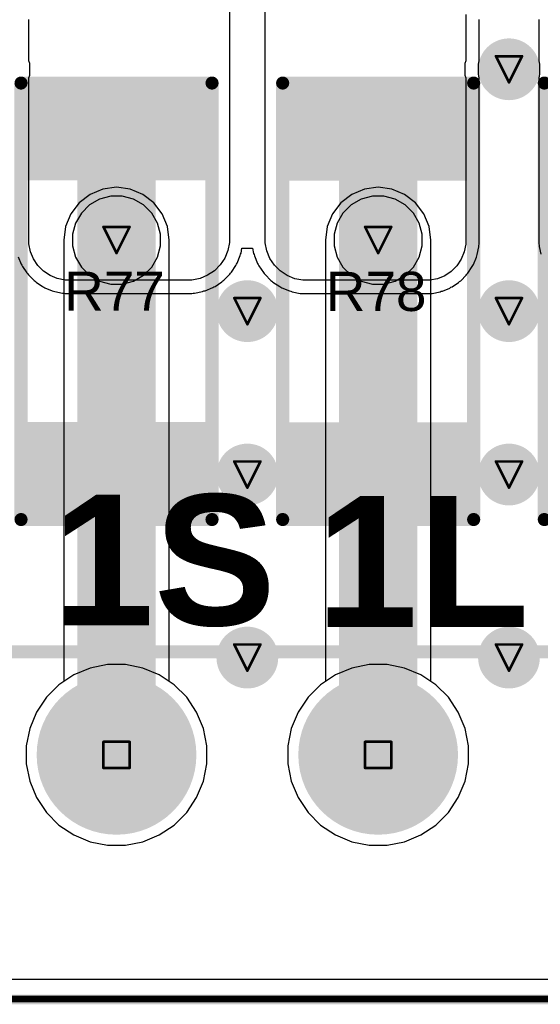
# Model space of a CAD drawing. Header units: inches. Extents: x -0.03 to 9.71, y 0 to 4.44.
# Tile 90 of 118: x 3.19 to 3.59, y 0.01 to 0.76. Entities that reach past the tile are written whole.
import ezdxf

# ---------------------------------------------------------------- set-up
doc = ezdxf.new("R2010")
doc.units = ezdxf.units.IN
doc.header["$MEASUREMENT"] = 0
for name, color, linetype in [('Board Outline', 216, 'Continuous'), ('Bottom Layer', 5, 'Continuous'), ('Bottom Solder', 6, 'Continuous'), ('Drill Drawing', 1, 'Continuous'), ('Layer 1', 16, 'Continuous'), ('Layer 2', 76, 'Continuous'), ('Multi-Layer', 9, 'Continuous'), ('Pad Holes', 156, 'Continuous'), ('Top Layer', 1, 'Continuous'), ('Top Overlay', 2, 'Continuous'), ('Top Paste', 8, 'Continuous'), ('Top Solder', 216, 'Continuous'), ('Via Holes', 16, 'Continuous')]:
    doc.layers.add(name, color=color, linetype=linetype)
doc.styles.add('Arial', font='txt', dxfattribs={"height": 0.2})
doc.styles.add('Arial_Bold', font='txt', dxfattribs={"height": 0.2})

# ---------------------------------------------------------------- blocks, each defined once
blk = doc.blocks.new('RES_2512_20')
at = {"layer": 'Top Layer'}
for points in [[(-0.15945, 0.06693), (-0.09646, 0.06693), (-0.09646, -0.06693), (-0.15945, -0.06693)], [(0.09646, 0.06693), (0.15945, 0.06693), (0.15945, -0.06693), (0.09646, -0.06693)]]:
    blk.add_hatch(color=1, dxfattribs=at).paths.add_polyline_path(points)
at = {"layer": 'Top Paste'}
for points in [[(-0.15945, 0.06693), (-0.09646, 0.06693), (-0.09646, -0.06693), (-0.15945, -0.06693)], [(0.09646, 0.06693), (0.15945, 0.06693), (0.15945, -0.06693), (0.09646, -0.06693)]]:
    blk.add_hatch(color=8, dxfattribs=at).paths.add_polyline_path(points)
at = {"layer": 'Top Solder'}
for points in [[(-0.16345, 0.07093), (-0.09246, 0.07093), (-0.09246, -0.07093), (-0.16345, -0.07093)], [(0.09246, 0.07093), (0.16345, 0.07093), (0.16345, -0.07093), (0.09246, -0.07093)]]:
    blk.add_hatch(color=216, dxfattribs=at).paths.add_polyline_path(points)
at = {"layer": 'Top Overlay', "const_width": 0.01}
for points in [[(-0.167, 0.073), (0.16679, 0.073)], [(-0.167, 0.073), (-0.167, -0.073)], [(0.16679, 0.073), (0.16679, -0.073)], [(-0.167, -0.073), (0.16679, -0.073)]]:
    blk.add_lwpolyline(points, dxfattribs=at)
at = {"layer": 'Top Overlay', "const_width": 0.005}
for points in [[(-0.1695, 0.073, 1), (-0.1645, 0.073, 1)], [(-0.1695, 0.073, 1), (-0.1645, 0.073, 1)], [(0.16429, 0.073, 1), (0.16929, 0.073, 1)], [(0.16429, 0.073, 1), (0.16929, 0.073, 1)], [(-0.1695, -0.073, 1), (-0.1645, -0.073, 1)], [(-0.1695, -0.073, 1), (-0.1645, -0.073, 1)], [(0.16429, -0.073, 1), (0.16929, -0.073, 1)], [(0.16429, -0.073, 1), (0.16929, -0.073, 1)]]:
    blk.add_lwpolyline(points, format="xyb", close=True, dxfattribs=at)
blk = doc.blocks.new('RES_2512_25')
at = {"layer": 'Top Layer'}
for points in [[(-0.15945, 0.06693), (-0.09646, 0.06693), (-0.09646, -0.06693), (-0.15945, -0.06693)], [(0.09646, 0.06693), (0.15945, 0.06693), (0.15945, -0.06693), (0.09646, -0.06693)]]:
    blk.add_hatch(color=1, dxfattribs=at).paths.add_polyline_path(points)
at = {"layer": 'Top Paste'}
for points in [[(-0.15945, 0.06693), (-0.09646, 0.06693), (-0.09646, -0.06693), (-0.15945, -0.06693)], [(0.09646, 0.06693), (0.15945, 0.06693), (0.15945, -0.06693), (0.09646, -0.06693)]]:
    blk.add_hatch(color=8, dxfattribs=at).paths.add_polyline_path(points)
at = {"layer": 'Top Solder'}
for points in [[(-0.16345, 0.07093), (-0.09246, 0.07093), (-0.09246, -0.07093), (-0.16345, -0.07093)], [(0.09246, 0.07093), (0.16345, 0.07093), (0.16345, -0.07093), (0.09246, -0.07093)]]:
    blk.add_hatch(color=216, dxfattribs=at).paths.add_polyline_path(points)
at = {"layer": 'Top Overlay', "const_width": 0.01}
for points in [[(0.16679, 0.073), (-0.167, 0.073)], [(-0.167, -0.073), (-0.167, 0.073)], [(0.16679, -0.073), (0.16679, 0.073)], [(0.16679, -0.073), (-0.167, -0.073)]]:
    blk.add_lwpolyline(points, dxfattribs=at)
at = {"layer": 'Top Overlay', "const_width": 0.005}
for points in [[(-0.1695, 0.073, 1), (-0.1645, 0.073, 1)], [(-0.1695, 0.073, 1), (-0.1645, 0.073, 1)], [(0.16429, 0.073, 1), (0.16929, 0.073, 1)], [(0.16429, 0.073, 1), (0.16929, 0.073, 1)], [(-0.1695, -0.073, 1), (-0.1645, -0.073, 1)], [(-0.1695, -0.073, 1), (-0.1645, -0.073, 1)], [(0.16429, -0.073, 1), (0.16929, -0.073, 1)], [(0.16429, -0.073, 1), (0.16929, -0.073, 1)]]:
    blk.add_lwpolyline(points, format="xyb", close=True, dxfattribs=at)
blk = doc.blocks.new('RES_2512_26')
at = {"layer": 'Top Layer'}
for points in [[(-0.15945, 0.06693), (-0.09646, 0.06693), (-0.09646, -0.06693), (-0.15945, -0.06693)], [(0.09646, 0.06693), (0.15945, 0.06693), (0.15945, -0.06693), (0.09646, -0.06693)]]:
    blk.add_hatch(color=1, dxfattribs=at).paths.add_polyline_path(points)
at = {"layer": 'Top Paste'}
for points in [[(-0.15945, 0.06693), (-0.09646, 0.06693), (-0.09646, -0.06693), (-0.15945, -0.06693)], [(0.09646, 0.06693), (0.15945, 0.06693), (0.15945, -0.06693), (0.09646, -0.06693)]]:
    blk.add_hatch(color=8, dxfattribs=at).paths.add_polyline_path(points)
at = {"layer": 'Top Solder'}
for points in [[(-0.16345, 0.07093), (-0.09246, 0.07093), (-0.09246, -0.07093), (-0.16345, -0.07093)], [(0.09246, 0.07093), (0.16345, 0.07093), (0.16345, -0.07093), (0.09246, -0.07093)]]:
    blk.add_hatch(color=216, dxfattribs=at).paths.add_polyline_path(points)
at = {"layer": 'Top Overlay', "const_width": 0.01}
for points in [[(-0.167, 0.073), (0.16679, 0.073)], [(-0.167, 0.073), (-0.167, -0.073)], [(0.16679, 0.073), (0.16679, -0.073)], [(-0.167, -0.073), (0.16679, -0.073)]]:
    blk.add_lwpolyline(points, dxfattribs=at)
at = {"layer": 'Top Overlay', "const_width": 0.005}
for points in [[(-0.1695, 0.073, 1), (-0.1645, 0.073, 1)], [(-0.1695, 0.073, 1), (-0.1645, 0.073, 1)], [(0.16429, 0.073, 1), (0.16929, 0.073, 1)], [(0.16429, 0.073, 1), (0.16929, 0.073, 1)], [(-0.1695, -0.073, 1), (-0.1645, -0.073, 1)], [(-0.1695, -0.073, 1), (-0.1645, -0.073, 1)], [(0.16429, -0.073, 1), (0.16929, -0.073, 1)], [(0.16429, -0.073, 1), (0.16929, -0.073, 1)]]:
    blk.add_lwpolyline(points, format="xyb", close=True, dxfattribs=at)
blk = doc.blocks.new('DB2ER_5_08_18P_GN_104')
at = {"layer": 'Bottom Layer'}
h = blk.add_hatch(color=5, dxfattribs=at)
edge = h.paths.add_edge_path()
edge.add_arc((1.1, 0), 0.05906, 0, 360)
h = blk.add_hatch(color=5, dxfattribs=at)
edge = h.paths.add_edge_path()
edge.add_arc((1.3, 0), 0.05906, 0, 360)
at = {"layer": 'Bottom Solder'}
h = blk.add_hatch(color=6, dxfattribs=at)
edge = h.paths.add_edge_path()
edge.add_arc((1.1, 0), 0.06105, 0, 360)
h = blk.add_hatch(color=6, dxfattribs=at)
edge = h.paths.add_edge_path()
edge.add_arc((1.3, 0), 0.06105, 0, 360)
at = {"layer": 'Layer 1'}
h = blk.add_hatch(color=16, dxfattribs=at)
edge = h.paths.add_edge_path()
edge.add_arc((1.1, 0), 0.05906, 0, 360)
h = blk.add_hatch(color=16, dxfattribs=at)
edge = h.paths.add_edge_path()
edge.add_arc((1.3, 0), 0.05906, 0, 360)
at = {"layer": 'Layer 2'}
h = blk.add_hatch(color=76, dxfattribs=at)
edge = h.paths.add_edge_path()
edge.add_arc((1.1, 0), 0.05906, 0, 360)
h = blk.add_hatch(color=76, dxfattribs=at)
edge = h.paths.add_edge_path()
edge.add_arc((1.3, 0), 0.05906, 0, 360)
at = {"layer": 'Multi-Layer'}
h = blk.add_hatch(color=9, dxfattribs=at)
edge = h.paths.add_edge_path()
edge.add_arc((1.1, 0), 0.05906, 0, 360)
h = blk.add_hatch(color=9, dxfattribs=at)
edge = h.paths.add_edge_path()
edge.add_arc((1.3, 0), 0.05906, 0, 360)
at = {"layer": 'Pad Holes'}
h = blk.add_hatch(color=7, dxfattribs=at)
edge = h.paths.add_edge_path()
edge.add_arc((1.1, 0), 0.0374, 0, 360)
h = blk.add_hatch(color=7, dxfattribs=at)
edge = h.paths.add_edge_path()
edge.add_arc((1.3, 0), 0.0374, 0, 360)
at = {"layer": 'Top Layer'}
h = blk.add_hatch(color=1, dxfattribs=at)
edge = h.paths.add_edge_path()
edge.add_arc((1.1, 0), 0.05906, 0, 360)
h = blk.add_hatch(color=1, dxfattribs=at)
edge = h.paths.add_edge_path()
edge.add_arc((1.3, 0), 0.05906, 0, 360)
at = {"layer": 'Top Solder'}
h = blk.add_hatch(color=216, dxfattribs=at)
edge = h.paths.add_edge_path()
edge.add_arc((1.1, 0), 0.06105, 0, 360)
h = blk.add_hatch(color=216, dxfattribs=at)
edge = h.paths.add_edge_path()
edge.add_arc((1.3, 0), 0.06105, 0, 360)
at = {"layer": 'Top Overlay', "const_width": 0.01}
blk.add_lwpolyline([(-1.8, 0.07874), (1.8, 0.07874)], dxfattribs=at)

msp = doc.modelspace()

# ---------------------------------------------------------------- hatches: boundary and pattern name
at = {"layer": 'Bottom Layer'}
h = msp.add_hatch(color=5, dxfattribs=at)
edge = h.paths.add_edge_path()
edge.add_arc((3.56535, 0.72114), 0.02362, 0, 360)
h = msp.add_hatch(color=5, dxfattribs=at)
edge = h.paths.add_edge_path()
edge.add_arc((3.26535, 0.59055), 0.02362, 0, 360)
h = msp.add_hatch(color=5, dxfattribs=at)
edge = h.paths.add_edge_path()
edge.add_arc((3.46535, 0.59055), 0.02362, 0, 360)
h = msp.add_hatch(color=5, dxfattribs=at)
edge = h.paths.add_edge_path()
edge.add_arc((3.36535, 0.53618), 0.02362, 0, 360)
h = msp.add_hatch(color=5, dxfattribs=at)
edge = h.paths.add_edge_path()
edge.add_arc((3.56535, 0.53618), 0.02362, 0, 360)
h = msp.add_hatch(color=5, dxfattribs=at)
edge = h.paths.add_edge_path()
edge.add_arc((3.36535, 0.41122), 0.02362, 0, 360)
h = msp.add_hatch(color=5, dxfattribs=at)
edge = h.paths.add_edge_path()
edge.add_arc((3.56535, 0.41122), 0.02362, 0, 360)
h = msp.add_hatch(color=5, dxfattribs=at)
edge = h.paths.add_edge_path()
edge.add_arc((3.36535, 0.27126), 0.02362, 0, 360)
h = msp.add_hatch(color=5, dxfattribs=at)
edge = h.paths.add_edge_path()
edge.add_arc((3.56535, 0.27126), 0.02362, 0, 360)
at = {"layer": 'Layer 1'}
h = msp.add_hatch(color=16, dxfattribs=at)
edge = h.paths.add_edge_path()
edge.add_arc((3.56535, 0.72114), 0.02362, 0, 360)
h = msp.add_hatch(color=16, dxfattribs=at)
edge = h.paths.add_edge_path()
edge.add_arc((3.26535, 0.59055), 0.02362, 0, 360)
h = msp.add_hatch(color=16, dxfattribs=at)
edge = h.paths.add_edge_path()
edge.add_arc((3.46535, 0.59055), 0.02362, 0, 360)
h = msp.add_hatch(color=16, dxfattribs=at)
edge = h.paths.add_edge_path()
edge.add_arc((3.36535, 0.53618), 0.02362, 0, 360)
h = msp.add_hatch(color=16, dxfattribs=at)
edge = h.paths.add_edge_path()
edge.add_arc((3.56535, 0.53618), 0.02362, 0, 360)
h = msp.add_hatch(color=16, dxfattribs=at)
edge = h.paths.add_edge_path()
edge.add_arc((3.36535, 0.41122), 0.02362, 0, 360)
h = msp.add_hatch(color=16, dxfattribs=at)
edge = h.paths.add_edge_path()
edge.add_arc((3.56535, 0.41122), 0.02362, 0, 360)
h = msp.add_hatch(color=16, dxfattribs=at)
edge = h.paths.add_edge_path()
edge.add_arc((3.36535, 0.27126), 0.02362, 0, 360)
h = msp.add_hatch(color=16, dxfattribs=at)
edge = h.paths.add_edge_path()
edge.add_arc((3.56535, 0.27126), 0.02362, 0, 360)
at = {"layer": 'Layer 2'}
h = msp.add_hatch(color=76, dxfattribs=at)
edge = h.paths.add_edge_path()
edge.add_arc((3.56535, 0.72114), 0.02362, 0, 360)
h = msp.add_hatch(color=76, dxfattribs=at)
edge = h.paths.add_edge_path()
edge.add_arc((3.26535, 0.59055), 0.02362, 0, 360)
h = msp.add_hatch(color=76, dxfattribs=at)
edge = h.paths.add_edge_path()
edge.add_arc((3.46535, 0.59055), 0.02362, 0, 360)
h = msp.add_hatch(color=76, dxfattribs=at)
edge = h.paths.add_edge_path()
edge.add_arc((3.36535, 0.53618), 0.02362, 0, 360)
h = msp.add_hatch(color=76, dxfattribs=at)
edge = h.paths.add_edge_path()
edge.add_arc((3.56535, 0.53618), 0.02362, 0, 360)
h = msp.add_hatch(color=76, dxfattribs=at)
edge = h.paths.add_edge_path()
edge.add_arc((3.36535, 0.41122), 0.02362, 0, 360)
h = msp.add_hatch(color=76, dxfattribs=at)
edge = h.paths.add_edge_path()
edge.add_arc((3.56535, 0.41122), 0.02362, 0, 360)
h = msp.add_hatch(color=76, dxfattribs=at)
edge = h.paths.add_edge_path()
edge.add_arc((3.36535, 0.27126), 0.02362, 0, 360)
h = msp.add_hatch(color=76, dxfattribs=at)
edge = h.paths.add_edge_path()
edge.add_arc((3.56535, 0.27126), 0.02362, 0, 360)
at = {"layer": 'Top Layer'}
h = msp.add_hatch(color=1, dxfattribs=at)
edge = h.paths.add_edge_path()
edge.add_arc((3.56535, 0.72114), 0.02362, 0, 360)
h = msp.add_hatch(color=1, dxfattribs=at)
edge = h.paths.add_edge_path()
edge.add_arc((3.26535, 0.59055), 0.02362, 0, 360)
h = msp.add_hatch(color=1, dxfattribs=at)
edge = h.paths.add_edge_path()
edge.add_arc((3.46535, 0.59055), 0.02362, 0, 360)
h = msp.add_hatch(color=1, dxfattribs=at)
edge = h.paths.add_edge_path()
edge.add_arc((3.36535, 0.53618), 0.02362, 0, 360)
h = msp.add_hatch(color=1, dxfattribs=at)
edge = h.paths.add_edge_path()
edge.add_arc((3.56535, 0.53618), 0.02362, 0, 360)
h = msp.add_hatch(color=1, dxfattribs=at)
edge = h.paths.add_edge_path()
edge.add_arc((3.36535, 0.41122), 0.02362, 0, 360)
h = msp.add_hatch(color=1, dxfattribs=at)
edge = h.paths.add_edge_path()
edge.add_arc((3.56535, 0.41122), 0.02362, 0, 360)
h = msp.add_hatch(color=1, dxfattribs=at)
edge = h.paths.add_edge_path()
edge.add_arc((3.36535, 0.27126), 0.02362, 0, 360)
h = msp.add_hatch(color=1, dxfattribs=at)
edge = h.paths.add_edge_path()
edge.add_arc((3.56535, 0.27126), 0.02362, 0, 360)
at = {"layer": 'Via Holes'}
h = msp.add_hatch(color=7, dxfattribs=at)
edge = h.paths.add_edge_path()
edge.add_arc((3.56535, 0.72114), 0.01378, 0, 360)
h = msp.add_hatch(color=7, dxfattribs=at)
edge = h.paths.add_edge_path()
edge.add_arc((3.26535, 0.59055), 0.01378, 0, 360)
h = msp.add_hatch(color=7, dxfattribs=at)
edge = h.paths.add_edge_path()
edge.add_arc((3.46535, 0.59055), 0.01378, 0, 360)
h = msp.add_hatch(color=7, dxfattribs=at)
edge = h.paths.add_edge_path()
edge.add_arc((3.36535, 0.53618), 0.01378, 0, 360)
h = msp.add_hatch(color=7, dxfattribs=at)
edge = h.paths.add_edge_path()
edge.add_arc((3.56535, 0.53618), 0.01378, 0, 360)
h = msp.add_hatch(color=7, dxfattribs=at)
edge = h.paths.add_edge_path()
edge.add_arc((3.36535, 0.41122), 0.01378, 0, 360)
h = msp.add_hatch(color=7, dxfattribs=at)
edge = h.paths.add_edge_path()
edge.add_arc((3.56535, 0.41122), 0.01378, 0, 360)
h = msp.add_hatch(color=7, dxfattribs=at)
edge = h.paths.add_edge_path()
edge.add_arc((3.36535, 0.27126), 0.01378, 0, 360)
h = msp.add_hatch(color=7, dxfattribs=at)
edge = h.paths.add_edge_path()
edge.add_arc((3.56535, 0.27126), 0.01378, 0, 360)

# ---------------------------------------------------------------- linework, layer by layer
at = {"layer": 'Board Outline'}
for points, const_width in [([(0.00984, 0.00984), (4.32087, 0.00984)], 0.0075), ([(0.0102, 0.0102), (4.32051, 0.0102)], 0.005)]:
    msp.add_lwpolyline(points, dxfattribs=dict(at, const_width=const_width))
at = {"layer": 'Bottom Layer'}
for p, q in [((3.24518, 0.62549), (3.23683, 0.61908)), ((3.25491, 0.62952), (3.24518, 0.62549)), ((3.26535, 0.6309), (3.25491, 0.62952)), ((3.2758, 0.62952), (3.26535, 0.6309)), ((3.28553, 0.62549), (3.2758, 0.62952)), ((3.29388, 0.61908), (3.28553, 0.62549)), ((3.44518, 0.62549), (3.43683, 0.61908)), ((3.45491, 0.62952), (3.44518, 0.62549)), ((3.46535, 0.6309), (3.45491, 0.62952)), ((3.4758, 0.62952), (3.46535, 0.6309)), ((3.48553, 0.62549), (3.4758, 0.62952)), ((3.49388, 0.61908), (3.48553, 0.62549)), ((3.23683, 0.61908), (3.23041, 0.61072)), ((3.30029, 0.61072), (3.29388, 0.61908)), ((3.43683, 0.61908), (3.43041, 0.61072)), ((3.50029, 0.61072), (3.49388, 0.61908)), ((3.23041, 0.61072), (3.22638, 0.60099)), ((3.30432, 0.60099), (3.30029, 0.61072)), ((3.43041, 0.61072), (3.42638, 0.60099)), ((3.50432, 0.60099), (3.50029, 0.61072)), ((3.22638, 0.60099), (3.22501, 0.59055)), ((3.3057, 0.59055), (3.30432, 0.60099)), ((3.42638, 0.60099), (3.42501, 0.59055)), ((3.5057, 0.59055), (3.50432, 0.60099)), ((3.22501, 0.59055), (3.22501, 0.25294)), ((3.3057, 0.25294), (3.3057, 0.59055)), ((3.42501, 0.59055), (3.42501, 0.25294)), ((3.5057, 0.25294), (3.5057, 0.59055)), ((3.22133, 0.25049), (3.21172, 0.24087)), ((3.22501, 0.25294), (3.22133, 0.25049)), ((3.30937, 0.25049), (3.3057, 0.25294)), ((3.31899, 0.24087), (3.30937, 0.25049)), ((3.42133, 0.25049), (3.41172, 0.24087)), ((3.42501, 0.25294), (3.42133, 0.25049)), ((3.50937, 0.25049), (3.5057, 0.25294)), ((3.51899, 0.24087), (3.50937, 0.25049)), ((3.21172, 0.24087), (3.20416, 0.22956)), ((3.32655, 0.22956), (3.31899, 0.24087)), ((3.41172, 0.24087), (3.40416, 0.22956)), ((3.52655, 0.22956), (3.51899, 0.24087)), ((3.20416, 0.22956), (3.19895, 0.21699)), ((3.33176, 0.21699), (3.32655, 0.22956)), ((3.40416, 0.22956), (3.39895, 0.21699)), ((3.53176, 0.21699), (3.52655, 0.22956)), ((3.19895, 0.21699), (3.1963, 0.20365)), ((3.33441, 0.20365), (3.33176, 0.21699)), ((3.39895, 0.21699), (3.3963, 0.20365)), ((3.53441, 0.20365), (3.53176, 0.21699)), ((3.1963, 0.20365), (3.1963, 0.19005)), ((3.33441, 0.19005), (3.33441, 0.20365)), ((3.3963, 0.20365), (3.3963, 0.19005)), ((3.53441, 0.19005), (3.53441, 0.20365)), ((3.1963, 0.19005), (3.19895, 0.17671)), ((3.33176, 0.17671), (3.33441, 0.19005)), ((3.3963, 0.19005), (3.39895, 0.17671)), ((3.53176, 0.17671), (3.53441, 0.19005)), ((3.19895, 0.17671), (3.20416, 0.16414)), ((3.32655, 0.16414), (3.33176, 0.17671)), ((3.39895, 0.17671), (3.40416, 0.16414)), ((3.52655, 0.16414), (3.53176, 0.17671)), ((3.20416, 0.16414), (3.21172, 0.15283)), ((3.31899, 0.15283), (3.32655, 0.16414)), ((3.40416, 0.16414), (3.41172, 0.15283)), ((3.51899, 0.15283), (3.52655, 0.16414)), ((3.21172, 0.15283), (3.22133, 0.14321)), ((3.30937, 0.14321), (3.31899, 0.15283)), ((3.41172, 0.15283), (3.42133, 0.14321)), ((3.50937, 0.14321), (3.51899, 0.15283)), ((3.22133, 0.14321), (3.23264, 0.13566)), ((3.29806, 0.13566), (3.30937, 0.14321)), ((3.42133, 0.14321), (3.43264, 0.13566)), ((3.49806, 0.13566), (3.50937, 0.14321)), ((3.23264, 0.13566), (3.24521, 0.13045)), ((3.2855, 0.13045), (3.29806, 0.13566)), ((3.43264, 0.13566), (3.44521, 0.13045)), ((3.4855, 0.13045), (3.49806, 0.13566)), ((3.24521, 0.13045), (3.25855, 0.1278)), ((3.27216, 0.1278), (3.2855, 0.13045)), ((3.44521, 0.13045), (3.45855, 0.1278)), ((3.47216, 0.1278), (3.4855, 0.13045)), ((3.25855, 0.1278), (3.27216, 0.1278)), ((3.45855, 0.1278), (3.47216, 0.1278)), ((4.30557, 0.02514), (0.02514, 0.02514))]:
    msp.add_line(p, q, dxfattribs=at)
at = {"layer": 'Bottom Layer', "const_width": 0.06}
for points in [[(3.26535, 0.19685), (3.26535, 0.59055)], [(3.46535, 0.19685), (3.46535, 0.59055)]]:
    msp.add_lwpolyline(points, dxfattribs=at)
at = {"layer": 'Bottom Layer', "const_width": 0.03}
for points in [[(3.25035, 0.59055, 1), (3.28035, 0.59055, 1)], [(3.45035, 0.59055, 1), (3.48035, 0.59055, 1)], [(3.25035, 0.19685, 1), (3.28035, 0.19685, 1)], [(3.45035, 0.19685, 1), (3.48035, 0.19685, 1)]]:
    msp.add_lwpolyline(points, format="xyb", close=True, dxfattribs=at)
at = {"layer": 'Bottom Solder', "const_width": 0.06}
for points in [[(3.26535, 0.19685), (3.26535, 0.59055)], [(3.46535, 0.19685), (3.46535, 0.59055)]]:
    msp.add_lwpolyline(points, dxfattribs=at)
at = {"layer": 'Bottom Solder', "const_width": 0.03}
for points in [[(3.25035, 0.59055, 1), (3.28035, 0.59055, 1)], [(3.45035, 0.59055, 1), (3.48035, 0.59055, 1)], [(3.25035, 0.19685, 1), (3.28035, 0.19685, 1)], [(3.45035, 0.19685, 1), (3.48035, 0.19685, 1)]]:
    msp.add_lwpolyline(points, format="xyb", close=True, dxfattribs=at)
at = {"layer": 'Drill Drawing', "const_width": 0.002}
for points in [[(3.55535, 0.73114), (3.57535, 0.73114)], [(3.55535, 0.73114), (3.56535, 0.71114)], [(3.56535, 0.71114), (3.57535, 0.73114)], [(3.25535, 0.60055), (3.27535, 0.60055)], [(3.25535, 0.60055), (3.26535, 0.58055)], [(3.26535, 0.58055), (3.27535, 0.60055)], [(3.45535, 0.60055), (3.47535, 0.60055)], [(3.45535, 0.60055), (3.46535, 0.58055)], [(3.46535, 0.58055), (3.47535, 0.60055)], [(3.35535, 0.54618), (3.37535, 0.54618)], [(3.35535, 0.54618), (3.36535, 0.52618)], [(3.36535, 0.52618), (3.37535, 0.54618)], [(3.55535, 0.54618), (3.57535, 0.54618)], [(3.55535, 0.54618), (3.56535, 0.52618)], [(3.56535, 0.52618), (3.57535, 0.54618)], [(3.35535, 0.42122), (3.37535, 0.42122)], [(3.35535, 0.42122), (3.36535, 0.40122)], [(3.36535, 0.40122), (3.37535, 0.42122)], [(3.55535, 0.42122), (3.57535, 0.42122)], [(3.55535, 0.42122), (3.56535, 0.40122)], [(3.56535, 0.40122), (3.57535, 0.42122)], [(3.35535, 0.28126), (3.37535, 0.28126)], [(3.35535, 0.28126), (3.36535, 0.26126)], [(3.36535, 0.26126), (3.37535, 0.28126)], [(3.55535, 0.28126), (3.57535, 0.28126)], [(3.55535, 0.28126), (3.56535, 0.26126)], [(3.56535, 0.26126), (3.57535, 0.28126)], [(3.25535, 0.20685), (3.27535, 0.20685)], [(3.25535, 0.18685), (3.25535, 0.20685)], [(3.27535, 0.18685), (3.27535, 0.20685)], [(3.45535, 0.20685), (3.47535, 0.20685)], [(3.45535, 0.18685), (3.45535, 0.20685)], [(3.47535, 0.18685), (3.47535, 0.20685)], [(3.25535, 0.18685), (3.27535, 0.18685)], [(3.45535, 0.18685), (3.47535, 0.18685)]]:
    msp.add_lwpolyline(points, dxfattribs=at)
at = {"layer": 'Drill Drawing', "const_width": 0.001}
for points in [[(3.55485, 0.73114, 1), (3.55585, 0.73114, 1)], [(3.55485, 0.73114, 1), (3.55585, 0.73114, 1)], [(3.57485, 0.73114, 1), (3.57585, 0.73114, 1)], [(3.57485, 0.73114, 1), (3.57585, 0.73114, 1)], [(3.56485, 0.71114, 1), (3.56585, 0.71114, 1)], [(3.56485, 0.71114, 1), (3.56585, 0.71114, 1)], [(3.25485, 0.60055, 1), (3.25585, 0.60055, 1)], [(3.25485, 0.60055, 1), (3.25585, 0.60055, 1)], [(3.27485, 0.60055, 1), (3.27585, 0.60055, 1)], [(3.27485, 0.60055, 1), (3.27585, 0.60055, 1)], [(3.45485, 0.60055, 1), (3.45585, 0.60055, 1)], [(3.45485, 0.60055, 1), (3.45585, 0.60055, 1)], [(3.47485, 0.60055, 1), (3.47585, 0.60055, 1)], [(3.47485, 0.60055, 1), (3.47585, 0.60055, 1)], [(3.26485, 0.58055, 1), (3.26585, 0.58055, 1)], [(3.26485, 0.58055, 1), (3.26585, 0.58055, 1)], [(3.46485, 0.58055, 1), (3.46585, 0.58055, 1)], [(3.46485, 0.58055, 1), (3.46585, 0.58055, 1)], [(3.35485, 0.54618, 1), (3.35585, 0.54618, 1)], [(3.35485, 0.54618, 1), (3.35585, 0.54618, 1)], [(3.37485, 0.54618, 1), (3.37585, 0.54618, 1)], [(3.37485, 0.54618, 1), (3.37585, 0.54618, 1)], [(3.55485, 0.54618, 1), (3.55585, 0.54618, 1)], [(3.55485, 0.54618, 1), (3.55585, 0.54618, 1)], [(3.57485, 0.54618, 1), (3.57585, 0.54618, 1)], [(3.57485, 0.54618, 1), (3.57585, 0.54618, 1)], [(3.36485, 0.52618, 1), (3.36585, 0.52618, 1)], [(3.36485, 0.52618, 1), (3.36585, 0.52618, 1)], [(3.56485, 0.52618, 1), (3.56585, 0.52618, 1)], [(3.56485, 0.52618, 1), (3.56585, 0.52618, 1)], [(3.35485, 0.42122, 1), (3.35585, 0.42122, 1)], [(3.35485, 0.42122, 1), (3.35585, 0.42122, 1)], [(3.37485, 0.42122, 1), (3.37585, 0.42122, 1)], [(3.37485, 0.42122, 1), (3.37585, 0.42122, 1)], [(3.55485, 0.42122, 1), (3.55585, 0.42122, 1)], [(3.55485, 0.42122, 1), (3.55585, 0.42122, 1)], [(3.57485, 0.42122, 1), (3.57585, 0.42122, 1)], [(3.57485, 0.42122, 1), (3.57585, 0.42122, 1)], [(3.36485, 0.40122, 1), (3.36585, 0.40122, 1)], [(3.36485, 0.40122, 1), (3.36585, 0.40122, 1)], [(3.56485, 0.40122, 1), (3.56585, 0.40122, 1)], [(3.56485, 0.40122, 1), (3.56585, 0.40122, 1)], [(3.35485, 0.28126, 1), (3.35585, 0.28126, 1)], [(3.35485, 0.28126, 1), (3.35585, 0.28126, 1)], [(3.37485, 0.28126, 1), (3.37585, 0.28126, 1)], [(3.37485, 0.28126, 1), (3.37585, 0.28126, 1)], [(3.55485, 0.28126, 1), (3.55585, 0.28126, 1)], [(3.55485, 0.28126, 1), (3.55585, 0.28126, 1)], [(3.57485, 0.28126, 1), (3.57585, 0.28126, 1)], [(3.57485, 0.28126, 1), (3.57585, 0.28126, 1)], [(3.36485, 0.26126, 1), (3.36585, 0.26126, 1)], [(3.36485, 0.26126, 1), (3.36585, 0.26126, 1)], [(3.56485, 0.26126, 1), (3.56585, 0.26126, 1)], [(3.56485, 0.26126, 1), (3.56585, 0.26126, 1)], [(3.25485, 0.20685, 1), (3.25585, 0.20685, 1)], [(3.25485, 0.20685, 1), (3.25585, 0.20685, 1)], [(3.27485, 0.20685, 1), (3.27585, 0.20685, 1)], [(3.27485, 0.20685, 1), (3.27585, 0.20685, 1)], [(3.45485, 0.20685, 1), (3.45585, 0.20685, 1)], [(3.45485, 0.20685, 1), (3.45585, 0.20685, 1)], [(3.47485, 0.20685, 1), (3.47585, 0.20685, 1)], [(3.47485, 0.20685, 1), (3.47585, 0.20685, 1)], [(3.25485, 0.18685, 1), (3.25585, 0.18685, 1)], [(3.25485, 0.18685, 1), (3.25585, 0.18685, 1)], [(3.27485, 0.18685, 1), (3.27585, 0.18685, 1)], [(3.27485, 0.18685, 1), (3.27585, 0.18685, 1)], [(3.45485, 0.18685, 1), (3.45585, 0.18685, 1)], [(3.45485, 0.18685, 1), (3.45585, 0.18685, 1)], [(3.47485, 0.18685, 1), (3.47585, 0.18685, 1)], [(3.47485, 0.18685, 1), (3.47585, 0.18685, 1)]]:
    msp.add_lwpolyline(points, format="xyb", close=True, dxfattribs=at)
at = {"layer": 'Layer 1'}
for p, q in [((3.24471, 0.61746), (3.23845, 0.6112)), ((3.25238, 0.62188), (3.24471, 0.61746)), ((3.26093, 0.62417), (3.25238, 0.62188)), ((3.26978, 0.62417), (3.26093, 0.62417)), ((3.27833, 0.62188), (3.26978, 0.62417)), ((3.286, 0.61746), (3.27833, 0.62188)), ((3.29226, 0.6112), (3.286, 0.61746)), ((3.44471, 0.61746), (3.43845, 0.6112)), ((3.45238, 0.62188), (3.44471, 0.61746)), ((3.46093, 0.62417), (3.45238, 0.62188)), ((3.46978, 0.62417), (3.46093, 0.62417)), ((3.47833, 0.62188), (3.46978, 0.62417)), ((3.486, 0.61746), (3.47833, 0.62188)), ((3.49226, 0.6112), (3.486, 0.61746)), ((3.23845, 0.6112), (3.23402, 0.60353)), ((3.29669, 0.60353), (3.29226, 0.6112)), ((3.43845, 0.6112), (3.43402, 0.60353)), ((3.49669, 0.60353), (3.49226, 0.6112)), ((3.23402, 0.60353), (3.23173, 0.59498)), ((3.29898, 0.59498), (3.29669, 0.60353)), ((3.43402, 0.60353), (3.43173, 0.59498)), ((3.49898, 0.59498), (3.49669, 0.60353)), ((3.23173, 0.59498), (3.23173, 0.58613)), ((3.29898, 0.58613), (3.29898, 0.59498)), ((3.43173, 0.59498), (3.43173, 0.58613)), ((3.49898, 0.58613), (3.49898, 0.59498)), ((3.23173, 0.58613), (3.23402, 0.57757)), ((3.29669, 0.57757), (3.29898, 0.58613)), ((3.43173, 0.58613), (3.43402, 0.57757)), ((3.49669, 0.57757), (3.49898, 0.58613)), ((3.23402, 0.57757), (3.23845, 0.56991)), ((3.29226, 0.56991), (3.29669, 0.57757)), ((3.43402, 0.57757), (3.43845, 0.56991)), ((3.49226, 0.56991), (3.49669, 0.57757)), ((3.23845, 0.56991), (3.24471, 0.56365)), ((3.286, 0.56365), (3.29226, 0.56991)), ((3.43845, 0.56991), (3.44471, 0.56365)), ((3.486, 0.56365), (3.49226, 0.56991)), ((3.24471, 0.56365), (3.25238, 0.55922)), ((3.25238, 0.55922), (3.26093, 0.55693)), ((3.26978, 0.55693), (3.27833, 0.55922)), ((3.27833, 0.55922), (3.286, 0.56365)), ((3.44471, 0.56365), (3.45238, 0.55922)), ((3.45238, 0.55922), (3.46093, 0.55693)), ((3.46978, 0.55693), (3.47833, 0.55922)), ((3.47833, 0.55922), (3.486, 0.56365)), ((3.26093, 0.55693), (3.26978, 0.55693)), ((3.46093, 0.55693), (3.46978, 0.55693)), ((3.25855, 0.26591), (3.24521, 0.26325)), ((3.27216, 0.26591), (3.25855, 0.26591)), ((3.2855, 0.26325), (3.27216, 0.26591)), ((3.45855, 0.26591), (3.44521, 0.26325)), ((3.47216, 0.26591), (3.45855, 0.26591)), ((3.4855, 0.26325), (3.47216, 0.26591)), ((3.23264, 0.25805), (3.22133, 0.25049)), ((3.24521, 0.26325), (3.23264, 0.25805)), ((3.29806, 0.25805), (3.2855, 0.26325)), ((3.30937, 0.25049), (3.29806, 0.25805)), ((3.43264, 0.25805), (3.42133, 0.25049)), ((3.44521, 0.26325), (3.43264, 0.25805)), ((3.49806, 0.25805), (3.4855, 0.26325)), ((3.50937, 0.25049), (3.49806, 0.25805)), ((3.22133, 0.25049), (3.21172, 0.24087)), ((3.31899, 0.24087), (3.30937, 0.25049)), ((3.42133, 0.25049), (3.41172, 0.24087)), ((3.51899, 0.24087), (3.50937, 0.25049)), ((3.21172, 0.24087), (3.20416, 0.22956)), ((3.32655, 0.22956), (3.31899, 0.24087)), ((3.41172, 0.24087), (3.40416, 0.22956)), ((3.52655, 0.22956), (3.51899, 0.24087)), ((3.20416, 0.22956), (3.19895, 0.21699)), ((3.33176, 0.21699), (3.32655, 0.22956)), ((3.40416, 0.22956), (3.39895, 0.21699)), ((3.53176, 0.21699), (3.52655, 0.22956)), ((3.19895, 0.21699), (3.1963, 0.20365)), ((3.33441, 0.20365), (3.33176, 0.21699)), ((3.39895, 0.21699), (3.3963, 0.20365)), ((3.53441, 0.20365), (3.53176, 0.21699)), ((3.1963, 0.20365), (3.1963, 0.19005)), ((3.33441, 0.19005), (3.33441, 0.20365)), ((3.3963, 0.20365), (3.3963, 0.19005)), ((3.53441, 0.19005), (3.53441, 0.20365)), ((3.1963, 0.19005), (3.19895, 0.17671)), ((3.33176, 0.17671), (3.33441, 0.19005)), ((3.3963, 0.19005), (3.39895, 0.17671)), ((3.53176, 0.17671), (3.53441, 0.19005)), ((3.19895, 0.17671), (3.20416, 0.16414)), ((3.32655, 0.16414), (3.33176, 0.17671)), ((3.39895, 0.17671), (3.40416, 0.16414)), ((3.52655, 0.16414), (3.53176, 0.17671)), ((3.20416, 0.16414), (3.21172, 0.15283)), ((3.31899, 0.15283), (3.32655, 0.16414)), ((3.40416, 0.16414), (3.41172, 0.15283)), ((3.51899, 0.15283), (3.52655, 0.16414)), ((3.21172, 0.15283), (3.22133, 0.14321)), ((3.30937, 0.14321), (3.31899, 0.15283)), ((3.41172, 0.15283), (3.42133, 0.14321)), ((3.50937, 0.14321), (3.51899, 0.15283)), ((3.22133, 0.14321), (3.23264, 0.13566)), ((3.29806, 0.13566), (3.30937, 0.14321)), ((3.42133, 0.14321), (3.43264, 0.13566)), ((3.49806, 0.13566), (3.50937, 0.14321)), ((3.23264, 0.13566), (3.24521, 0.13045)), ((3.2855, 0.13045), (3.29806, 0.13566)), ((3.43264, 0.13566), (3.44521, 0.13045)), ((3.4855, 0.13045), (3.49806, 0.13566)), ((3.24521, 0.13045), (3.25855, 0.1278)), ((3.27216, 0.1278), (3.2855, 0.13045)), ((3.44521, 0.13045), (3.45855, 0.1278)), ((3.47216, 0.1278), (3.4855, 0.13045)), ((3.25855, 0.1278), (3.27216, 0.1278)), ((3.45855, 0.1278), (3.47216, 0.1278)), ((4.30557, 0.02514), (0.02514, 0.02514))]:
    msp.add_line(p, q, dxfattribs=at)
at = {"layer": 'Layer 2'}
for p, q in [((3.24471, 0.61746), (3.23845, 0.6112)), ((3.25238, 0.62188), (3.24471, 0.61746)), ((3.26093, 0.62417), (3.25238, 0.62188)), ((3.26978, 0.62417), (3.26093, 0.62417)), ((3.27833, 0.62188), (3.26978, 0.62417)), ((3.286, 0.61746), (3.27833, 0.62188)), ((3.29226, 0.6112), (3.286, 0.61746)), ((3.44471, 0.61746), (3.43845, 0.6112)), ((3.45238, 0.62188), (3.44471, 0.61746)), ((3.46093, 0.62417), (3.45238, 0.62188)), ((3.46978, 0.62417), (3.46093, 0.62417)), ((3.47833, 0.62188), (3.46978, 0.62417)), ((3.486, 0.61746), (3.47833, 0.62188)), ((3.49226, 0.6112), (3.486, 0.61746)), ((3.23845, 0.6112), (3.23402, 0.60353)), ((3.29669, 0.60353), (3.29226, 0.6112)), ((3.43845, 0.6112), (3.43402, 0.60353)), ((3.49669, 0.60353), (3.49226, 0.6112)), ((3.23402, 0.60353), (3.23173, 0.59498)), ((3.29898, 0.59498), (3.29669, 0.60353)), ((3.43402, 0.60353), (3.43173, 0.59498)), ((3.49898, 0.59498), (3.49669, 0.60353)), ((3.23173, 0.59498), (3.23173, 0.58613)), ((3.29898, 0.58613), (3.29898, 0.59498)), ((3.43173, 0.59498), (3.43173, 0.58613)), ((3.49898, 0.58613), (3.49898, 0.59498)), ((3.23173, 0.58613), (3.23402, 0.57757)), ((3.29669, 0.57757), (3.29898, 0.58613)), ((3.43173, 0.58613), (3.43402, 0.57757)), ((3.49669, 0.57757), (3.49898, 0.58613)), ((3.23402, 0.57757), (3.23845, 0.56991)), ((3.29226, 0.56991), (3.29669, 0.57757)), ((3.43402, 0.57757), (3.43845, 0.56991)), ((3.49226, 0.56991), (3.49669, 0.57757)), ((3.23845, 0.56991), (3.24471, 0.56365)), ((3.286, 0.56365), (3.29226, 0.56991)), ((3.43845, 0.56991), (3.44471, 0.56365)), ((3.486, 0.56365), (3.49226, 0.56991)), ((3.24471, 0.56365), (3.25238, 0.55922)), ((3.25238, 0.55922), (3.26093, 0.55693)), ((3.26978, 0.55693), (3.27833, 0.55922)), ((3.27833, 0.55922), (3.286, 0.56365)), ((3.44471, 0.56365), (3.45238, 0.55922)), ((3.45238, 0.55922), (3.46093, 0.55693)), ((3.46978, 0.55693), (3.47833, 0.55922)), ((3.47833, 0.55922), (3.486, 0.56365)), ((3.26093, 0.55693), (3.26978, 0.55693)), ((3.46093, 0.55693), (3.46978, 0.55693)), ((3.25855, 0.26591), (3.24521, 0.26325)), ((3.27216, 0.26591), (3.25855, 0.26591)), ((3.2855, 0.26325), (3.27216, 0.26591)), ((3.45855, 0.26591), (3.44521, 0.26325)), ((3.47216, 0.26591), (3.45855, 0.26591)), ((3.4855, 0.26325), (3.47216, 0.26591)), ((3.23264, 0.25805), (3.22133, 0.25049)), ((3.24521, 0.26325), (3.23264, 0.25805)), ((3.29806, 0.25805), (3.2855, 0.26325)), ((3.30937, 0.25049), (3.29806, 0.25805)), ((3.43264, 0.25805), (3.42133, 0.25049)), ((3.44521, 0.26325), (3.43264, 0.25805)), ((3.49806, 0.25805), (3.4855, 0.26325)), ((3.50937, 0.25049), (3.49806, 0.25805)), ((3.22133, 0.25049), (3.21172, 0.24087)), ((3.31899, 0.24087), (3.30937, 0.25049)), ((3.42133, 0.25049), (3.41172, 0.24087)), ((3.51899, 0.24087), (3.50937, 0.25049)), ((3.21172, 0.24087), (3.20416, 0.22956)), ((3.32655, 0.22956), (3.31899, 0.24087)), ((3.41172, 0.24087), (3.40416, 0.22956)), ((3.52655, 0.22956), (3.51899, 0.24087)), ((3.20416, 0.22956), (3.19895, 0.21699)), ((3.33176, 0.21699), (3.32655, 0.22956)), ((3.40416, 0.22956), (3.39895, 0.21699)), ((3.53176, 0.21699), (3.52655, 0.22956)), ((3.19895, 0.21699), (3.1963, 0.20365)), ((3.33441, 0.20365), (3.33176, 0.21699)), ((3.39895, 0.21699), (3.3963, 0.20365)), ((3.53441, 0.20365), (3.53176, 0.21699)), ((3.1963, 0.20365), (3.1963, 0.19005)), ((3.33441, 0.19005), (3.33441, 0.20365)), ((3.3963, 0.20365), (3.3963, 0.19005)), ((3.53441, 0.19005), (3.53441, 0.20365)), ((3.1963, 0.19005), (3.19895, 0.17671)), ((3.33176, 0.17671), (3.33441, 0.19005)), ((3.3963, 0.19005), (3.39895, 0.17671)), ((3.53176, 0.17671), (3.53441, 0.19005)), ((3.19895, 0.17671), (3.20416, 0.16414)), ((3.32655, 0.16414), (3.33176, 0.17671)), ((3.39895, 0.17671), (3.40416, 0.16414)), ((3.52655, 0.16414), (3.53176, 0.17671)), ((3.20416, 0.16414), (3.21172, 0.15283)), ((3.31899, 0.15283), (3.32655, 0.16414)), ((3.40416, 0.16414), (3.41172, 0.15283)), ((3.51899, 0.15283), (3.52655, 0.16414)), ((3.21172, 0.15283), (3.22133, 0.14321)), ((3.30937, 0.14321), (3.31899, 0.15283)), ((3.41172, 0.15283), (3.42133, 0.14321)), ((3.50937, 0.14321), (3.51899, 0.15283)), ((3.22133, 0.14321), (3.23264, 0.13566)), ((3.29806, 0.13566), (3.30937, 0.14321)), ((3.42133, 0.14321), (3.43264, 0.13566)), ((3.49806, 0.13566), (3.50937, 0.14321)), ((3.23264, 0.13566), (3.24521, 0.13045)), ((3.2855, 0.13045), (3.29806, 0.13566)), ((3.43264, 0.13566), (3.44521, 0.13045)), ((3.4855, 0.13045), (3.49806, 0.13566)), ((3.24521, 0.13045), (3.25855, 0.1278)), ((3.27216, 0.1278), (3.2855, 0.13045)), ((3.44521, 0.13045), (3.45855, 0.1278)), ((3.47216, 0.1278), (3.4855, 0.13045)), ((3.25855, 0.1278), (3.27216, 0.1278)), ((3.45855, 0.1278), (3.47216, 0.1278)), ((4.30557, 0.02514), (0.02514, 0.02514))]:
    msp.add_line(p, q, dxfattribs=at)
at = {"layer": 'Top Layer'}
for p, q in [((3.35176, 0.95753), (3.35176, 0.59188)), ((3.37895, 0.59167), (3.37895, 0.95732)), ((3.53224, 0.76301), (3.53228, 0.75905)), ((3.19843, 0.72763), (3.19843, 0.75925)), ((3.53228, 0.75905), (3.53228, 0.72763)), ((3.54248, 0.75905), (3.54247, 0.7591)), ((3.54248, 0.72763), (3.54248, 0.75905)), ((3.58823, 0.75925), (3.58823, 0.72763)), ((3.19898, 0.72557), (3.19843, 0.72763)), ((3.19898, 0.71672), (3.19898, 0.72557)), ((3.53228, 0.72763), (3.53173, 0.72557)), ((3.53173, 0.72557), (3.53173, 0.71672)), ((3.54193, 0.72423), (3.54213, 0.72499)), ((3.54193, 0.71806), (3.54193, 0.72423)), ((3.54213, 0.72499), (3.54222, 0.72632)), ((3.54222, 0.72632), (3.54248, 0.72763)), ((3.58823, 0.72763), (3.58849, 0.72632)), ((3.58849, 0.72632), (3.58858, 0.72499)), ((3.58858, 0.72499), (3.58878, 0.72423)), ((3.58878, 0.72423), (3.58878, 0.71806)), ((3.19843, 0.71466), (3.19898, 0.71672)), ((3.53173, 0.71672), (3.53228, 0.71466)), ((3.54213, 0.7173), (3.54193, 0.71806)), ((3.54222, 0.71597), (3.54213, 0.7173)), ((3.54248, 0.71466), (3.54222, 0.71597)), ((3.58849, 0.71597), (3.58823, 0.71466)), ((3.58858, 0.7173), (3.58849, 0.71597)), ((3.58878, 0.71806), (3.58858, 0.7173)), ((3.19843, 0.59055), (3.19843, 0.71466)), ((3.53228, 0.71466), (3.53228, 0.59035)), ((3.54248, 0.58734), (3.54248, 0.71466)), ((3.58823, 0.71466), (3.58823, 0.58754)), ((3.19843, 0.58754), (3.19843, 0.59055)), ((3.1996, 0.58164), (3.19843, 0.58754)), ((3.35176, 0.58874), (3.35053, 0.58258)), ((3.35176, 0.59188), (3.35176, 0.58874)), ((3.37895, 0.58853), (3.37895, 0.59167)), ((3.38018, 0.58237), (3.37895, 0.58853)), ((3.53228, 0.58734), (3.53111, 0.58143)), ((3.53228, 0.59035), (3.53228, 0.58734)), ((3.54228, 0.58635), (3.54248, 0.58734)), ((3.58823, 0.58754), (3.58843, 0.58656)), ((3.2019, 0.57608), (3.1996, 0.58164)), ((3.35053, 0.58258), (3.34813, 0.57678)), ((3.36015, 0.57966), (3.36053, 0.58059)), ((3.36053, 0.58059), (3.36126, 0.58423)), ((3.36126, 0.58423), (3.36941, 0.58423)), ((3.36941, 0.58423), (3.37018, 0.58039)), ((3.37018, 0.58039), (3.37056, 0.57946)), ((3.38258, 0.57657), (3.38018, 0.58237)), ((3.53111, 0.58143), (3.52881, 0.57587)), ((3.54111, 0.57944), (3.54228, 0.58535)), ((3.54228, 0.58535), (3.54228, 0.58635)), ((3.58843, 0.58656), (3.58843, 0.58555)), ((3.58843, 0.58555), (3.5896, 0.57965)), ((3.19018, 0.57774), (3.19248, 0.57218)), ((3.20525, 0.57108), (3.2019, 0.57608)), ((3.34813, 0.57678), (3.34464, 0.57156)), ((3.35699, 0.57204), (3.35755, 0.57288)), ((3.35755, 0.57288), (3.35995, 0.57868)), ((3.35995, 0.57868), (3.36015, 0.57966)), ((3.37056, 0.57946), (3.37076, 0.57847)), ((3.37076, 0.57847), (3.37316, 0.57267)), ((3.37316, 0.57267), (3.37372, 0.57184)), ((3.38607, 0.57135), (3.38258, 0.57657)), ((3.52881, 0.57587), (3.52546, 0.57087)), ((3.53823, 0.57197), (3.54053, 0.57753)), ((3.54053, 0.57753), (3.54073, 0.57852)), ((3.54073, 0.57852), (3.54111, 0.57944)), ((3.19248, 0.57218), (3.19304, 0.57134)), ((3.19304, 0.57134), (3.19342, 0.57042)), ((3.19342, 0.57042), (3.19677, 0.56541)), ((3.19677, 0.56541), (3.19748, 0.5647)), ((3.2095, 0.56682), (3.20525, 0.57108)), ((3.21451, 0.56348), (3.2095, 0.56682)), ((3.3402, 0.56712), (3.33498, 0.56363)), ((3.34464, 0.57156), (3.3402, 0.56712)), ((3.35185, 0.56435), (3.35241, 0.56518)), ((3.35241, 0.56518), (3.35312, 0.56589)), ((3.35312, 0.56589), (3.35661, 0.57111)), ((3.35661, 0.57111), (3.35699, 0.57204)), ((3.37372, 0.57184), (3.3741, 0.57091)), ((3.3741, 0.57091), (3.37759, 0.56569)), ((3.37759, 0.56569), (3.3783, 0.56498)), ((3.3783, 0.56498), (3.37886, 0.56414)), ((3.39051, 0.56691), (3.38607, 0.57135)), ((3.39573, 0.56342), (3.39051, 0.56691)), ((3.52121, 0.56661), (3.5162, 0.56327)), ((3.52546, 0.57087), (3.52121, 0.56661)), ((3.53323, 0.56449), (3.53394, 0.56521)), ((3.53394, 0.56521), (3.53728, 0.57021)), ((3.53728, 0.57021), (3.53767, 0.57114)), ((3.53767, 0.57114), (3.53823, 0.57197)), ((3.19748, 0.5647), (3.19804, 0.56387)), ((3.19804, 0.56387), (3.20229, 0.55961)), ((3.20229, 0.55961), (3.20313, 0.55905)), ((3.20313, 0.55905), (3.20384, 0.55834)), ((3.20384, 0.55834), (3.20884, 0.555)), ((3.22007, 0.56117), (3.21451, 0.56348)), ((3.22597, 0.56), (3.22007, 0.56117)), ((3.32302, 0.56), (3.22597, 0.56)), ((3.32917, 0.56123), (3.32302, 0.56)), ((3.33498, 0.56363), (3.32917, 0.56123)), ((3.34064, 0.55515), (3.34586, 0.55864)), ((3.34586, 0.55864), (3.34657, 0.55935)), ((3.34657, 0.55935), (3.34741, 0.55991)), ((3.34741, 0.55991), (3.35185, 0.56435)), ((3.37886, 0.56414), (3.3833, 0.5597)), ((3.3833, 0.5597), (3.38414, 0.55914)), ((3.38414, 0.55914), (3.38485, 0.55843)), ((3.38485, 0.55843), (3.39007, 0.55494)), ((3.40153, 0.56102), (3.39573, 0.56342)), ((3.40769, 0.55979), (3.40153, 0.56102)), ((3.50474, 0.55979), (3.40769, 0.55979)), ((3.51064, 0.56097), (3.50474, 0.55979)), ((3.5162, 0.56327), (3.51064, 0.56097)), ((3.52187, 0.55479), (3.52687, 0.55814)), ((3.52687, 0.55814), (3.52758, 0.55885)), ((3.52758, 0.55885), (3.52842, 0.5594)), ((3.52842, 0.5594), (3.53267, 0.56366)), ((3.53267, 0.56366), (3.53323, 0.56449)), ((3.20884, 0.555), (3.20977, 0.55462)), ((3.20977, 0.55462), (3.2106, 0.55406)), ((3.2106, 0.55406), (3.21616, 0.55175)), ((3.21616, 0.55175), (3.21715, 0.55156)), ((3.21715, 0.55156), (3.21808, 0.55117)), ((3.21808, 0.55117), (3.22398, 0.55)), ((3.22398, 0.55), (3.22498, 0.55)), ((3.22498, 0.55), (3.22597, 0.5498)), ((3.22597, 0.5498), (3.32302, 0.5498)), ((3.32302, 0.5498), (3.324, 0.55)), ((3.324, 0.55), (3.325, 0.55)), ((3.325, 0.55), (3.33116, 0.55123)), ((3.33116, 0.55123), (3.33209, 0.55161)), ((3.33209, 0.55161), (3.33308, 0.55181)), ((3.33308, 0.55181), (3.33888, 0.55421)), ((3.33888, 0.55421), (3.33971, 0.55477)), ((3.33971, 0.55477), (3.34064, 0.55515)), ((3.39007, 0.55494), (3.391, 0.55456)), ((3.391, 0.55456), (3.39183, 0.554)), ((3.39183, 0.554), (3.39763, 0.5516)), ((3.39763, 0.5516), (3.39862, 0.5514)), ((3.39862, 0.5514), (3.39954, 0.55102)), ((3.39954, 0.55102), (3.4057, 0.54979)), ((3.4057, 0.54979), (3.40671, 0.54979)), ((3.40671, 0.54979), (3.40769, 0.5496)), ((3.50474, 0.5496), (3.50573, 0.54979)), ((3.50573, 0.54979), (3.50673, 0.54979)), ((3.50673, 0.54979), (3.51263, 0.55097)), ((3.51263, 0.55097), (3.51356, 0.55135)), ((3.51356, 0.55135), (3.51455, 0.55155)), ((3.51455, 0.55155), (3.52011, 0.55385)), ((3.52011, 0.55385), (3.52094, 0.55441)), ((3.52094, 0.55441), (3.52187, 0.55479)), ((3.40769, 0.5496), (3.50474, 0.5496)), ((3.25855, 0.26591), (3.24521, 0.26325)), ((3.27216, 0.26591), (3.25855, 0.26591)), ((3.2855, 0.26325), (3.27216, 0.26591)), ((3.45855, 0.26591), (3.44521, 0.26325)), ((3.47216, 0.26591), (3.45855, 0.26591)), ((3.4855, 0.26325), (3.47216, 0.26591)), ((3.23264, 0.25805), (3.22133, 0.25049)), ((3.24521, 0.26325), (3.23264, 0.25805)), ((3.29806, 0.25805), (3.2855, 0.26325)), ((3.30937, 0.25049), (3.29806, 0.25805)), ((3.43264, 0.25805), (3.42133, 0.25049)), ((3.44521, 0.26325), (3.43264, 0.25805)), ((3.49806, 0.25805), (3.4855, 0.26325)), ((3.50937, 0.25049), (3.49806, 0.25805)), ((3.22133, 0.25049), (3.21172, 0.24087)), ((3.31899, 0.24087), (3.30937, 0.25049)), ((3.42133, 0.25049), (3.41172, 0.24087)), ((3.51899, 0.24087), (3.50937, 0.25049)), ((3.21172, 0.24087), (3.20416, 0.22956)), ((3.32655, 0.22956), (3.31899, 0.24087)), ((3.41172, 0.24087), (3.40416, 0.22956)), ((3.52655, 0.22956), (3.51899, 0.24087)), ((3.20416, 0.22956), (3.19895, 0.21699)), ((3.33176, 0.21699), (3.32655, 0.22956)), ((3.40416, 0.22956), (3.39895, 0.21699)), ((3.53176, 0.21699), (3.52655, 0.22956)), ((3.19895, 0.21699), (3.1963, 0.20365)), ((3.33441, 0.20365), (3.33176, 0.21699)), ((3.39895, 0.21699), (3.3963, 0.20365)), ((3.53441, 0.20365), (3.53176, 0.21699)), ((3.1963, 0.20365), (3.1963, 0.19005)), ((3.33441, 0.19005), (3.33441, 0.20365)), ((3.3963, 0.20365), (3.3963, 0.19005)), ((3.53441, 0.19005), (3.53441, 0.20365)), ((3.1963, 0.19005), (3.19895, 0.17671)), ((3.33176, 0.17671), (3.33441, 0.19005)), ((3.3963, 0.19005), (3.39895, 0.17671)), ((3.53176, 0.17671), (3.53441, 0.19005)), ((3.19895, 0.17671), (3.20416, 0.16414)), ((3.32655, 0.16414), (3.33176, 0.17671)), ((3.39895, 0.17671), (3.40416, 0.16414)), ((3.52655, 0.16414), (3.53176, 0.17671)), ((3.20416, 0.16414), (3.21172, 0.15283)), ((3.31899, 0.15283), (3.32655, 0.16414)), ((3.40416, 0.16414), (3.41172, 0.15283)), ((3.51899, 0.15283), (3.52655, 0.16414)), ((3.21172, 0.15283), (3.22133, 0.14321)), ((3.30937, 0.14321), (3.31899, 0.15283)), ((3.41172, 0.15283), (3.42133, 0.14321)), ((3.50937, 0.14321), (3.51899, 0.15283)), ((3.22133, 0.14321), (3.23264, 0.13566)), ((3.29806, 0.13566), (3.30937, 0.14321)), ((3.42133, 0.14321), (3.43264, 0.13566)), ((3.49806, 0.13566), (3.50937, 0.14321)), ((3.23264, 0.13566), (3.24521, 0.13045)), ((3.2855, 0.13045), (3.29806, 0.13566)), ((3.43264, 0.13566), (3.44521, 0.13045)), ((3.4855, 0.13045), (3.49806, 0.13566)), ((3.24521, 0.13045), (3.25855, 0.1278)), ((3.27216, 0.1278), (3.2855, 0.13045)), ((3.44521, 0.13045), (3.45855, 0.1278)), ((3.47216, 0.1278), (3.4855, 0.13045)), ((3.25855, 0.1278), (3.27216, 0.1278)), ((3.45855, 0.1278), (3.47216, 0.1278)), ((4.30557, 0.02514), (0.02514, 0.02514))]:
    msp.add_line(p, q, dxfattribs=at)
at = {"layer": 'Top Layer', "const_width": 0.06}
for points in [[(3.26535, 0.59055), (3.26535, 0.65177)], [(3.46535, 0.59055), (3.46535, 0.65177)]]:
    msp.add_lwpolyline(points, dxfattribs=at)
at = {"layer": 'Top Layer', "const_width": 0.03}
for points in [[(3.25035, 0.65177, 1), (3.28035, 0.65177, 1)], [(3.45035, 0.65177, 1), (3.48035, 0.65177, 1)], [(3.25035, 0.59055, 1), (3.28035, 0.59055, 1)], [(3.45035, 0.59055, 1), (3.48035, 0.59055, 1)]]:
    msp.add_lwpolyline(points, format="xyb", close=True, dxfattribs=at)

# ---------------------------------------------------------------- block references
for name, p, rotation in [('RES_2512_26', (3.26535, 0.54382), 90), ('RES_2512_25', (3.46535, 0.54361), 270), ('RES_2512_20', (3.66535, 0.54382), 90)]:
    msp.add_blockref(name, p, dxfattribs=dict(rotation=rotation))
msp.add_blockref('DB2ER_5_08_18P_GN_104', (2.16535, 0.19685))

# ---------------------------------------------------------------- texts
at = {"layer": 'Top Overlay'}
for s, height, style, p in [('R77', 0.03, 'Arial', (3.22536, 0.5365)), ('R78', 0.03, 'Arial', (3.42537, 0.53629)), ('1S', 0.1, 'Arial_Bold', (3.21635, 0.29595)), ('1L', 0.1, 'Arial_Bold', (3.41795, 0.29475))]:
    msp.add_text(s, height=height, dxfattribs=dict(at, style=style)).set_placement(p)

doc.saveas('drawing.dxf')
